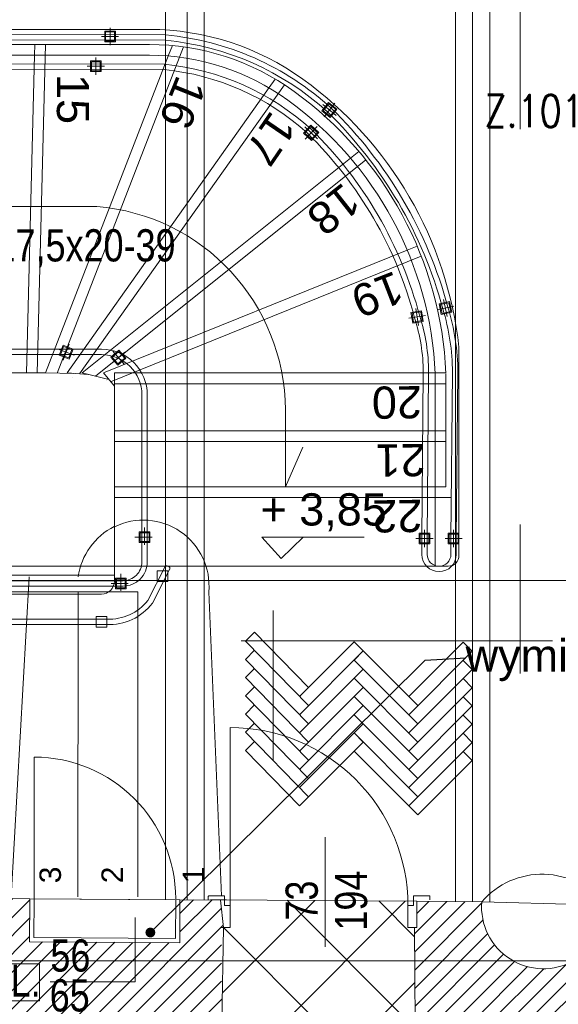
# Model space of a CAD drawing. Header units: millimetres. Extents: x -573548 to 674770, y -184010 to -47794.
# Tile 38 of 181: x 103778 to 106287, y -150457 to -145871. Entities that reach past the tile are written whole.
import ezdxf
from ezdxf.enums import TextEntityAlignment as Align

# ---------------------------------------------------------------- set-up
doc = ezdxf.new("R2010")
doc.units = ezdxf.units.MM
for name, color, linetype, lineweight in [('A.05 RZUT 1 PIĘTRA_is$0$A-DRZWI_Nr_pióra__8', 8, 'Continuous', 9), ('A.05 RZUT 1 PIĘTRA_is$0$A-DRZWI_Nr_pióra__9', 8, 'Continuous', 9), ('A.05 RZUT 1 PIĘTRA_is$0$belki nad_Nr_pióra__1', 8, 'Continuous', 9), ('A.05 RZUT 1 PIĘTRA_is$0$Drawing & Figure_Nr_pióra__18', 8, 'Continuous', 9), ('A.05 RZUT 1 PIĘTRA_is$0$DRZWI_Nr_pióra__251', 8, 'Continuous', 9), ('A.05 RZUT 1 PIĘTRA_is$0$DRZWI_Nr_pióra__3', 8, 'Continuous', 9), ('A.05 RZUT 1 PIĘTRA_is$0$DRZWI_Nr_pióra__41', 8, 'Continuous', 9), ('A.05 RZUT 1 PIĘTRA_is$0$Koty_Nr_pióra__1', 8, 'Continuous', 9), ('A.05 RZUT 1 PIĘTRA_is$0$Koty_Nr_pióra__61', 8, 'Continuous', 9), ('A.05 RZUT 1 PIĘTRA_is$0$linia nadproza_Nr_pióra__1', 8, 'Continuous', 9), ('A.05 RZUT 1 PIĘTRA_is$0$Nowe_00 ZMIANY_Nr_pióra__59', 8, 'Continuous', 9), ('A.05 RZUT 1 PIĘTRA_is$0$Nowe_A-DRZWI_Nr_pióra__59', 8, 'Continuous', 9), ('A.05 RZUT 1 PIĘTRA_is$0$Nowe_opisy inne_Nr_pióra__59', 8, 'Continuous', 9), ('A.05 RZUT 1 PIĘTRA_is$0$Nowe_WIDOK_Nr_pióra__59', 8, 'Continuous', 9), ('A.05 RZUT 1 PIĘTRA_is$0$opisy inne_Nr_pióra__1', 8, 'Continuous', 9), ('A.05 RZUT 1 PIĘTRA_is$0$opisy inne_Nr_pióra__12', 8, 'Continuous', 9), ('A.05 RZUT 1 PIĘTRA_is$0$OSIE_Nr_pióra__1', 8, 'Continuous', 9), ('A.05 RZUT 1 PIĘTRA_is$0$podciagi_Nr_pióra__1', 8, 'Continuous', 9), ('A.05 RZUT 1 PIĘTRA_is$0$POSADZKI_Nr_pióra__1', 8, 'Continuous', 9), ('A.05 RZUT 1 PIĘTRA_is$0$POSADZKI_Nr_pióra__18', 8, 'Continuous', 9), ('A.05 RZUT 1 PIĘTRA_is$0$SCHODY_Nr_pióra__1', 8, 'Continuous', 9), ('A.05 RZUT 1 PIĘTRA_is$0$SCHODY_Nr_pióra__251', 8, 'Continuous', 9), ('A.05 RZUT 1 PIĘTRA_is$0$SCHODY_Nr_pióra__3', 8, 'Continuous', 9), ('A.05 RZUT 1 PIĘTRA_is$0$SCHODY_Nr_pióra__9', 8, 'Continuous', 9), ('A.05 RZUT 1 PIĘTRA_is$0$SCIANY_KONSTR_Nr_pióra__21', 8, 'Continuous', 9), ('A.05 RZUT 1 PIĘTRA_is$0$SCIANY_KONSTR_Nr_pióra__4', 8, 'Continuous', 9), ('A.05 RZUT 1 PIĘTRA_is$0$Structural - Bearing_Nr_pióra__21', 8, 'Continuous', 9), ('A.05 RZUT 1 PIĘTRA_is$0$Structural - Grid', 8, 'Continuous', 9), ('A.05 RZUT 1 PIĘTRA_is$0$Structural - Grid_Nr_pióra__17', 8, 'Continuous', 9), ('A.05 RZUT 1 PIĘTRA_is$0$Structural - Stair & Railing_Nr_pióra__1', 8, 'Continuous', 9), ('A.05 RZUT 1 PIĘTRA_is$0$WIDOK_Nr_pióra__1', 8, 'Continuous', 9), ('BMS_URZĄDZENIA', 30, 'Continuous', 30)]:
    doc.layers.add(name, color=color, linetype=linetype, lineweight=lineweight)
doc.styles.add('A.05 RZUT 1 PIĘTRA_is$0$STYL_AUTOMATYCZNY_1', font='arial.ttf')
doc.styles.add('A.05 RZUT 1 PIĘTRA_is$0$STYL_AUTOMATYCZNY_2', font='arial.ttf')
doc.styles.add('A.05 RZUT 1 PIĘTRA_is$0$STYL_AUTOMATYCZNY_4', font='arial.ttf', dxfattribs={"width": 0.8})
doc.styles.add('SIMPLEX-10', font='simplex.shx', dxfattribs={"width": 0.8, "height": 10})
doc.dimstyles.new('A.05 RZUT 1 PIĘTRA_is$0$STYL_AUTOMATYCZNY__7', dxfattribs={"dimtxt": 0.18, "dimasz": 91.2, "dimexe": 0.18, "dimexo": 0.0625, "dimgap": 0, "dimtad": 0, "dimtih": 1, "dimtoh": 1, "dimdec": 4, "dimzin": 0, "dimdsep": 46, "dimcen": 0.09, "dimadec": 0, "dimazin": 0, "dimtfac": 1, "dimtdec": 4, "dimtmove": 0, "dimatfit": 3, "dimldrblk": 'A.05 RZUT 1 PIĘTRA_is$0$ARROWHEAD_11', "dimfxl": 1, "dimtolj": 1, "dimtzin": 0, "dimarcsym": 0})
pattern_1 = [(45, (0, 0), (-42.426407, 42.426407), [])]

# ---------------------------------------------------------------- blocks, each defined once
blk = doc.blocks.new('A.05 RZUT 1 PIĘTRA_is$0$Standardowy znacznik osi_3')
at = {"layer": 'A.05 RZUT 1 PIĘTRA_is$0$Structural - Grid_Nr_pióra__17'}
blk.add_line((2962.2, 0), (40906.6, 0), dxfattribs=at)
at = {"layer": 'A.05 RZUT 1 PIĘTRA_is$0$Structural - Grid_Nr_pióra__17', "style": 'A.05 RZUT 1 PIĘTRA_is$0$STYL_AUTOMATYCZNY_1'}
for tag, p in [('AC_MarkerText_1_0', (-250, -335)), ('AC_MarkerText_1_1', (44118.7, -335))]:
    blk.add_attdef(tag, text='', height=350, rotation=180, dxfattribs=at).set_placement(p, align=Align.TOP_CENTER)
blk = doc.blocks.new('A.05 RZUT 1 PIĘTRA_is$0$Standardowy znacznik osi_4')
at = {"layer": 'A.05 RZUT 1 PIĘTRA_is$0$Structural - Grid_Nr_pióra__17'}
blk.add_line((1000, 0), (42868.7, 0), dxfattribs=at)
at = {"layer": 'A.05 RZUT 1 PIĘTRA_is$0$Structural - Grid_Nr_pióra__17', "style": 'A.05 RZUT 1 PIĘTRA_is$0$STYL_AUTOMATYCZNY_1'}
for tag, p in [('AC_MarkerText_1_0', (-250, -335)), ('AC_MarkerText_1_1', (44118.7, -335))]:
    blk.add_attdef(tag, text='', height=350, rotation=180, dxfattribs=at).set_placement(p, align=Align.TOP_CENTER)
blk = doc.blocks.new('A.05 RZUT 1 PIĘTRA_is$0$ARROWHEAD_11')
at = {"color": 0, "linetype": 'Continuous', "lineweight": 0}
blk.add_line((0, 0), (-1, 0), dxfattribs=at)
at = {"color": 0, "linetype": 'Continuous', "lineweight": 0, "const_width": 0.25, "flags": 128}
blk.add_lwpolyline([(-0.125, 0, 1), (0.125, 0, 1)], format="xyb", close=True, dxfattribs=at)
blk = doc.blocks.new('A.05 RZUT 1 PIĘTRA_is')
at = {"layer": 'A.05 RZUT 1 PIĘTRA_is$0$Drawing & Figure_Nr_pióra__18'}
h = blk.add_hatch(dxfattribs=at)
h.set_pattern_fill('Common_Brick_0001', color=256, style=0, pattern_type=2)
h.set_pattern_definition(pattern_1)
h.paths.add_polyline_path([(99004.1, -105130.5), (99004.1, -105133.1), (99004.1, -105263.1), (99017.4, -105383.1), (99026.9, -105383.1, -0.383982), (99062.4, -105418.4), (99074.8, -105418.4), (99074.8, -105433.4, 1.205804), (99122.6, -105465.6), (99137.4, -105465.6), (99137.4, -105483.1), (99204.1, -105483.1), (100947.8, -105483.1), (101030.5, -105483.1), (101030.5, -105465.6), (101045.3, -105465.6, 0.263086), (101068.2, -105483.1), (101076.2, -105483.1, 0.761796), (101083.7, -105427), (101083.7, -105412.2), (101530.5, -105412.2), (101977.3, -105412.2), (101977.3, -105427, 0.761796), (101984.8, -105483.1), (101992.7, -105483.1, 0.263086), (102015.7, -105465.6), (102030.5, -105465.6), (102030.5, -105483.1), (102113.1, -105483.1), (103924.3, -105483.1), (103924.3, -105465.7), (103939, -105465.7, 1.205804), (103986.9, -105433.5), (103986.9, -105418.5), (103999.2, -105418.5, -0.383982), (104034.7, -105383.1), (104044.2, -105383.1), (104057.6, -105263.1), (104057.6, -105133.1), (104057.6, -105120.6), (103945.6, -104852.9), (103944.9, -104852.9), (103844.1, -104852.9), (103844.1, -104162.2), (103844.1, -102612.9), (104065.1, -102614.3), (104741.9, -102618.9), (104741.9, -102618.7), (106171.9, -102627.6), (106171.9, -102628.6), (106251.9, -102629.2), (106251.9, -102618.7), (106370.4, -102462.9), (104954.1, -102462.9), (104954.1, -102402.3), (104954.2, -102162.3), (104954.2, -101922.3), (104954.2, -101876.9), (104954.2, -101286.9), (104954.2, -101086.9), (104954.2, -100540.3), (105004.2, -100540.6), (105004.6, -100517.3), (105003.8, -100516.6), (105001.4, -100099.6), (105011.2, -100099.6), (104997.1, -99971.2), (104808.8, -99969.9), (104807.5, -100169.9), (104600.5, -100168.5), (104107.5, -100165.1), (104108.8, -99965.1), (103861, -99963.2), (103861, -100145.9), (103873.8, -100532.8), (104843.4, -100540.6), (104843.4, -101086.9), (104843.4, -101286.9), (104843.4, -101876.9), (104843.5, -102467.9), (104065.1, -102467.9), (103743.6, -102467.9), (103743.6, -102482.8), (103746.4, -102482.8), (103744.1, -102612.9), (103743.7, -102612.9), (103744, -104162.2), (103744.1, -104862.9), (101964.1, -104862.9), (101964.1, -104482.9), (101889.3, -104482.9), (101749.6, -104482.9), (101749.6, -104482.7), (101749.3, -104342.9), (101963.9, -104342.9), (101963.9, -104162.2), (101963.9, -102612.9), (102946.5, -102612.8), (102946.5, -102462.9), (102251.9, -102462.9), (102171.9, -102462.9), (102091.9, -102462.9), (101974.1, -102462.9), (101974.1, -102205.7), (101974.1, -102162.9), (101834.1, -102162.9), (101667.5, -102152.9), (101623.3, -104162.2), (101612.3, -104662.9), (101607.5, -104882.9), (99117.5, -104882.9)])
h = blk.add_hatch(dxfattribs=at)
h.set_pattern_fill('Common_Brick_0001', color=256, style=0, pattern_type=2)
h.set_pattern_definition(pattern_1)
h.paths.add_polyline_path([(105902, -100099.6), (105905.2, -100545.8), (106081.9, -100547), (106081.9, -100542.8), (106251.9, -100542.8), (106251.9, -100548.1), (106825.2, -100551.8), (106825.2, -100612.9), (106962.9, -100612.9), (107102.9, -100612.9), (107103.2, -100612.9), (107102.9, -100752.9), (106825.2, -100752.9), (106825.2, -101286.9), (106825.2, -101876.3), (106825.2, -102462.9), (106387.2, -102462.9), (106262.9, -102629.2), (106795.2, -102632.9), (106795.2, -102727.6), (106802.5, -102727.6), (106802.5, -103207.6), (106795.2, -103207.6), (106795.2, -103707.9), (106935.2, -103707.9), (107454.1, -103632.9), (107455, -101286.9), (107455.1, -100752.9), (107778.3, -100751.3), (107778.3, -100750.6), (107778.3, -100612.9), (107778.3, -100472.9), (107778.3, -100472.6), (107918.3, -100472.9), (107918.3, -100750.6), (108086.6, -100749.9), (111798.3, -100734.1), (111833.7, -100142.9), (111833.7, -99969.8), (110804.1, -99974.8), (110804.1, -99982.6), (109164.1, -99982.9), (109164.1, -99982.8), (108086.6, -99988), (106790.4, -99994.3, -1.056946), (106214.9, -99979.1), (105912.7, -99976.9), (105911.7, -100099.6)])
at = {"layer": 'A.05 RZUT 1 PIĘTRA_is$0$A-DRZWI_Nr_pióra__8'}
blk.add_lwpolyline([(104128.8, -99965.2), (104128.9, -99305.2, -0.414171), (104788.8, -99965.2)], format="xyb", dxfattribs=at)
at = {"layer": 'A.05 RZUT 1 PIĘTRA_is$0$A-DRZWI_Nr_pióra__9'}
blk.add_line((105484.9, -99678.4), (105484.9, -100189.4), dxfattribs=at)
blk.add_lwpolyline([(105042, -99996.6), (105042, -99167.5, -0.414214), (105871.1, -99996.6)], format="xyb", dxfattribs=at)
at = {"layer": 'A.05 RZUT 1 PIĘTRA_is$0$belki nad_Nr_pióra__1'}
for p, q in [((104741.9, -93782.9), (104741.9, -99969.5)), ((104921.9, -93782.9), (104921.9, -99970.7)), ((106091.9, -93782.9), (106091.9, -99978.2)), ((106251.9, -93782.9), (106251.9, -99979.3))]:
    blk.add_line(p, q, dxfattribs=at)
at = {"layer": 'A.05 RZUT 1 PIĘTRA_is$0$DRZWI_Nr_pióra__251'}
for p in [(105015, -99969.6), (105026.3, -99969.6)]:
    blk.add_line(p, (104950.7, -99969.6), dxfattribs=at)
at = {"layer": 'A.05 RZUT 1 PIĘTRA_is$0$DRZWI_Nr_pióra__3'}
blk.add_lwpolyline([(104972.3, -99950.8), (104944.7, -99950.8, 0.414334), (104940.7, -99954.8), (104940.7, -99969.6)], format="xyb", dxfattribs=at)
at = {"layer": 'A.05 RZUT 1 PIĘTRA_is$0$DRZWI_Nr_pióra__41'}
for points in [[(104972.3, -99950.8), (104944.7, -99950.8, 0.414334), (104940.7, -99954.8), (104940.7, -99969.6)], [(104972.3, -99950.8), (105012.3, -99950.8, -0.414334), (105016.3, -99954.8), (105016.3, -99969.6)], [(105940.8, -99950.8), (105900.8, -99950.8, 0.414334), (105896.8, -99954.8), (105896.8, -99969.6)], [(105940.8, -99950.8), (105968.5, -99950.8, -0.414334), (105972.5, -99954.8), (105972.5, -99969.6)]]:
    blk.add_lwpolyline(points, format="xyb", dxfattribs=at)
for points in [[(105016.3, -99969.6), (105016.3, -99996.6), (105042, -99996.6), (105042, -100099.6), (105001.4, -100099.6)], [(105896.8, -99969.6), (105896.8, -99996.6), (105871.1, -99996.6), (105871.1, -100099.6), (105911.7, -100099.6)]]:
    blk.add_lwpolyline(points, dxfattribs=at)
at = {"layer": 'A.05 RZUT 1 PIĘTRA_is$0$Koty_Nr_pióra__1'}
blk.add_lwpolyline([(105667, -98280.6), (105189.7, -98280.6), (105280.9, -98380.1), (105383, -98280.6)], dxfattribs=at)
at = {"layer": 'A.05 RZUT 1 PIĘTRA_is$0$linia nadproza_Nr_pióra__1'}
blk.add_line((106214.9, -99979.1), (106790.4, -99994.3), dxfattribs=at)
at = {"layer": 'A.05 RZUT 1 PIĘTRA_is$0$Nowe_A-DRZWI_Nr_pióra__59'}
for p, q in [((104600.5, -100051.9), (104600.5, -100352.6)), ((104600.5, -100352.6), (104203.3, -100352.6))]:
    blk.add_line(p, q, dxfattribs=at)
at = {"layer": 'A.05 RZUT 1 PIĘTRA_is$0$Nowe_opisy inne_Nr_pióra__59'}
blk.add_lwpolyline([(103894.9, -100267.8), (104154.3, -100267.8), (104154.3, -100440.7), (103894.9, -100440.7)], close=True, dxfattribs=at)
at = {"layer": 'A.05 RZUT 1 PIĘTRA_is$0$Nowe_WIDOK_Nr_pióra__59'}
blk.add_lwpolyline([(104128.8, -99965.2), (104127.6, -100145.2), (104787.6, -100149.8), (104788.8, -99969.8)], close=True, dxfattribs=at)
at = {"layer": 'A.05 RZUT 1 PIĘTRA_is$0$opisy inne_Nr_pióra__12'}
for p, q in [((106394.1, -95533.1), (106394.2, -96380.6)), ((106394.2, -98916.7), (106394.1, -98221.6)), ((105243.3, -98623.2), (105243.3, -99318.4)), ((105093.3, -98764.4), (105888.2, -98764.4)), ((106544.1, -98764.4), (105749.2, -98764.4))]:
    blk.add_line(p, q, dxfattribs=at)
at = {"layer": 'A.05 RZUT 1 PIĘTRA_is$0$OSIE_Nr_pióra__1'}
for p, q in [((104841.9, -93782.9), (104841.9, -99970.1)), ((106171.9, -93782.9), (106171.9, -99978.8)), ((105473.9, -96266.6), (105536.4, -96316.6)), ((105480.1, -96322.8), (105530.1, -96260.3)), ((106006.4, -97222.6), (106084.5, -97205.3)), ((106054.1, -97253), (106036.8, -97174.9)), ((105948.1, -98327.4), (105948.1, -98247.4)), ((106083.8, -98327.4), (106083.8, -98247.4)), ((105908.1, -98287.4), (105988.1, -98287.4)), ((106043.8, -98287.4), (106123.8, -98287.4))]:
    blk.add_line(p, q, dxfattribs=at)
at = {"layer": 'A.05 RZUT 1 PIĘTRA_is$0$podciagi_Nr_pióra__1'}
blk.add_line((104108.8, -99965.1), (104808.8, -99969.9), dxfattribs=at)
blk.add_arc((106496.4, -100223.9), 373.1, 37.9812, 138.9837, dxfattribs=at)
at = {"layer": 'A.05 RZUT 1 PIĘTRA_is$0$POSADZKI_Nr_pióra__1'}
blk.add_line((104982.8, -99969.6), (105912.7, -99976.9), dxfattribs=at)
at = {"layer": 'A.05 RZUT 1 PIĘTRA_is$0$POSADZKI_Nr_pióra__18'}
for p, q in [((105114.4, -98765.4), (105156.8, -98722.9)), ((105407.9, -98980.7), (105156.8, -98722.9)), ((105407.9, -99065.6), (105114.4, -98765.4)), ((105365.5, -99023.1), (105620, -98768.6)), ((105917, -99065.6), (105620, -98768.6)), ((105874.6, -99023.1), (106127.8, -98770)), ((106170.2, -98812.4), (106127.8, -98770)), ((105114.4, -98850.2), (105156.8, -98807.8)), ((105365.5, -99108), (105662.5, -98811)), ((105620, -98853.4), (105662.5, -98811)), ((105874.6, -99108), (106170.2, -98812.4)), ((105407.9, -99150.4), (105114.4, -98850.2)), ((105917, -99150.4), (105620, -98853.4)), ((106170.2, -98897.2), (106127.8, -98854.8)), ((105114.4, -98935.1), (105156.8, -98892.6)), ((105365.5, -99192.9), (105662.5, -98895.9)), ((105874.6, -99192.9), (106170.2, -98897.2)), ((105407.9, -99235.3), (105114.4, -98935.1)), ((105917, -99235.3), (105620, -98938.3)), ((106170.2, -98982.1), (106127.8, -98939.7)), ((105114.4, -99019.9), (105156.8, -98977.5)), ((105365.5, -99277.7), (105662.5, -98980.7)), ((105874.6, -99277.7), (106170.2, -98982.1)), ((105407.9, -99320.1), (105114.4, -99019.9)), ((105917, -99320.1), (105620, -99023.1)), ((106170.2, -99066.9), (106127.8, -99024.5)), ((105114.4, -99104.8), (105156.8, -99062.3)), ((105365.5, -99362.6), (105662.5, -99065.6)), ((105874.6, -99362.6), (106170.2, -99066.9)), ((105407.9, -99405), (105114.4, -99104.8)), ((105917, -99405), (105620, -99108)), ((106170.2, -99151.8), (106127.8, -99109.4)), ((105114.4, -99189.6), (105156.8, -99147.2)), ((105365.5, -99447.4), (105662.5, -99150.4)), ((105874.6, -99447.4), (106170.2, -99151.8)), ((105407.9, -99489.8), (105114.4, -99189.6)), ((105114.4, -99274.5), (105156.8, -99232.1)), ((105917, -99489.8), (105620, -99192.9)), ((105662.5, -99235.3), (105620, -99192.9)), ((106170.2, -99236.6), (106127.8, -99194.2)), ((105365.5, -99532.3), (105114.4, -99274.5)), ((105365.5, -99532.3), (105662.5, -99235.3)), ((105917, -99574.7), (105620, -99277.7)), ((105874.6, -99532.3), (106170.2, -99236.6)), ((106170.2, -99321.5), (106127.8, -99279.1)), ((105917, -99574.7), (106170.2, -99321.5)), ((104954.2, -100880.1), (105857.9, -99976.5)), ((105006.4, -100403.7), (105436.9, -99973.2)), ((105308, -99972.2), (106321.2, -100985.4)), ((105735.6, -99975.5), (105902.3, -100142.3)), ((105011.2, -100099.6), (106109, -101197.5)), ((105093.7, -101164.9), (105903.8, -100354.7))]:
    blk.add_line(p, q, dxfattribs=at)
at = {"layer": 'A.05 RZUT 1 PIĘTRA_is$0$SCHODY_Nr_pióra__1'}
blk.add_lwpolyline([(104656.3, -98266.6), (104656.3, -97618.3, 0.414214), (104443.8, -97405.8), (103760.7, -97405.8, 0.414214), (103548.2, -97618.3), (103548.2, -98416.5)], format="xyb", dxfattribs=at)
at = {"layer": 'A.05 RZUT 1 PIĘTRA_is$0$SCHODY_Nr_pióra__251'}
blk.add_arc((104749, -98426.9), 12.5, 333.0152, 153.0152, dxfattribs=at)
at = {"layer": 'A.05 RZUT 1 PIĘTRA_is$0$SCHODY_Nr_pióra__3'}
for points in [[(105470, -96295.4), (105509, -96326.7), (105540.3, -96287.7), (105501.2, -96256.4)], [(105475.9, -96294.8), (105508.4, -96320.8), (105534.4, -96288.3), (105501.9, -96262.3)], [(106026.5, -97243.8), (106075.3, -97232.9), (106064.5, -97184.1), (106015.7, -97194.9)], [(106029.7, -97238.8), (106070.3, -97229.8), (106061.3, -97189.1), (106020.6, -97198.1)], [(105923.1, -98312.4), (105973.1, -98312.4), (105973.1, -98262.4), (105923.1, -98262.4)], [(105927.3, -98308.2), (105969, -98308.2), (105969, -98266.6), (105927.3, -98266.6)], [(106058.8, -98312.4), (106108.8, -98312.4), (106108.8, -98262.4), (106058.8, -98262.4)], [(106062.9, -98308.2), (106104.6, -98308.2), (106104.6, -98266.6), (106062.9, -98266.6)]]:
    blk.add_lwpolyline(points, close=True, dxfattribs=at)
at = {"layer": 'A.05 RZUT 1 PIĘTRA_is$0$SCHODY_Nr_pióra__9'}
for points in [[(102181.9, -96075.3), (104735.9, -96078.4, -0.161393), (105420.1, -96381.6, -0.13547), (105925.9, -97251.8, -0.076857), (105967.4, -97513.6), (105960.6, -98287.5)], [(102181.9, -96100.3), (104734.6, -96103.4, -0.161026), (105402.9, -96399.8, -0.135497), (105901.9, -97258.8, -0.077009), (105942.4, -97513.6), (105935.6, -98287.3)], [(104631.3, -98266.6), (104631.3, -97618.3, 0.414214), (104443.8, -97430.8), (103760.7, -97430.8, 0.414214), (103573.2, -97618.3), (103573.2, -98416.5)]]:
    blk.add_lwpolyline(points, format="xyb", dxfattribs=at)
for points in [[(104656, -98266.6), (104656, -98046.2)], [(104656.3, -98266.6), (104656.3, -98046.2)]]:
    blk.add_lwpolyline(points, dxfattribs=at)
at = {"layer": 'A.05 RZUT 1 PIĘTRA_is$0$SCIANY_KONSTR_Nr_pióra__21'}
for p, q in [((104108.8, -99965.1), (104107.5, -100165.1)), ((104808.8, -99969.9), (104807.5, -100169.9)), ((104807.5, -100169.9), (104107.5, -100165.1))]:
    blk.add_line(p, q, dxfattribs=at)
at = {"layer": 'A.05 RZUT 1 PIĘTRA_is$0$SCIANY_KONSTR_Nr_pióra__4'}
blk.add_arc((106502.2, -100002.7), 288.3, 175.3108, 1.654, dxfattribs=at)
at = {"layer": 'A.05 RZUT 1 PIĘTRA_is$0$Structural - Bearing_Nr_pióra__21'}
for p, q in [((104108.8, -99965.1), (103861, -99963.2)), ((104997.1, -99971.2), (104808.8, -99969.9)), ((105011.2, -100099.6), (104997.1, -99971.2)), ((105911.7, -100099.6), (105912.7, -99976.9)), ((106214.9, -99979.1), (105912.7, -99976.9)), ((105011.2, -100099.6), (105004.2, -100540.6)), ((105905.2, -100545.8), (105902, -100099.6))]:
    blk.add_line(p, q, dxfattribs=at)
at = {"layer": 'A.05 RZUT 1 PIĘTRA_is$0$Structural - Stair & Railing_Nr_pióra__1'}
for p, q in [((102181.9, -95916.5), (104666.1, -95916.5)), ((104483, -95988.9), (104483, -95908.9)), ((104443, -95948.9), (104523, -95948.9)), ((104666.1, -95986.5), (102181.9, -95986.5)), ((104130.9, -96036.5), (104132.2, -95986.5)), ((104142.9, -97517.5), (104182.2, -95986.5)), ((104236.2, -97517.1), (104824.6, -95997.5)), ((104755.9, -96036.5), (104773.3, -95991.5)), ((104666.1, -96036.5), (102181.9, -96036.5)), ((104093, -97516.2), (104130.9, -96036.5)), ((104183, -97516.2), (104755.9, -96036.5)), ((104416.8, -96127.8), (104416.8, -96047.8)), ((104376.8, -96087.8), (104456.8, -96087.8)), ((105224.8, -96187), (105252.8, -96147.4)), ((104283, -97516.2), (105224.8, -96187)), ((104341.4, -97520.2), (105295.3, -96173.9)), ((105449.1, -96425.5), (105390.8, -96370.7)), ((105392.6, -96427.2), (105447.4, -96369)), ((104353, -97516.2), (105603.9, -96516.4)), ((104414.5, -97531.1), (105674.7, -96523.7)), ((105603.9, -96516.4), (105642.9, -96485.1)), ((104420.9, -96741.4), (104019.6, -96741.4)), ((105867.8, -96944.5), (105914.2, -96925.8)), ((104453, -97516.2), (105867.8, -96944.5)), ((104485.8, -97556.9), (105933, -96972.1)), ((105920.4, -97294.8), (105907.4, -97215.8)), ((105874.4, -97261.8), (105953.4, -97248.8)), ((104292.9, -97381.9), (104264.4, -97456.6)), ((106108.8, -97396.2), (106108.8, -98366.2)), ((104241.3, -97405), (104316.1, -97433.5)), ((104491.9, -97471.3), (104552.2, -97418.8)), ((104495.8, -97414.9), (104548.3, -97475.2)), ((104183, -97516.2), (103833, -97516.2)), ((104314.1, -97518.3), (104182.9, -97516.3)), ((104380.4, -97522.9), (104283, -97516.2)), ((104477.2, -97546.2), (104353, -97516.2)), ((104409.3, -97501.5), (104409.3, -97501.5)), ((104503, -97578.1), (104453, -97516.2)), ((104503, -97516.2), (104503, -98416.5)), ((104503, -97516.2), (105998, -97516.2)), ((105998.1, -97516.2), (106048, -97516.2)), ((105998.1, -97519.6), (105998.1, -98046.2)), ((106048.1, -97519.6), (106048.1, -98046.2)), ((104310.1, -97537.3), (104310.1, -97537.3)), ((104468.1, -97553.6), (104468.1, -97553.6)), ((104503, -97566.2), (105998.1, -97566.2)), ((104503, -97578.1), (104503, -97578.1)), ((105998.1, -97566.2), (106048.1, -97566.2)), ((105299.9, -97688.7), (105299.9, -98046.2)), ((104503, -97786.2), (105998.1, -97786.2)), ((105998.1, -97786.2), (106048.1, -97786.2)), ((104503, -97836.2), (105998.1, -97836.2)), ((105998.1, -97836.2), (106048.1, -97836.2)), ((105299.9, -98046.2), (105381.8, -97862.3)), ((104503, -98046.2), (105998.1, -98046.2)), ((105998.1, -98046.2), (106048.1, -98046.2)), ((105998.1, -98046.2), (105998.1, -98416.2)), ((104503, -98096.2), (105998.1, -98096.2)), ((105998.1, -98096.2), (106073, -98096.2)), ((104643.8, -98316), (104643.8, -98236)), ((104598.8, -98281), (104678.8, -98281)), ((104503, -98416.2), (106058.8, -98416.2)), ((104503, -98416.5), (104503, -98486.5)), ((104533, -98531.4), (104533, -98451.4)), ((102182, -98458), (104503, -98458)), ((104106.9, -98466.5), (104023, -99956.5)), ((104488, -98496.4), (104568, -98496.4)), ((104613, -98536.2), (103811.3, -98536.2)), ((104334.4, -98536.2), (104333, -99956.2)), ((104613, -98536.2), (104613, -99956.2)), ((104943.1, -98535.3), (105002.7, -99950.8)), ((102182, -98546.5), (104443, -98546.5))]:
    blk.add_line(p, q, dxfattribs=at)
for points in [[(104458, -95973.9), (104508, -95973.9), (104508, -95923.9), (104458, -95923.9)], [(104462.1, -95969.7), (104503.8, -95969.7), (104503.8, -95928), (104462.1, -95928)], [(104391.8, -96112.8), (104441.8, -96112.8), (104441.8, -96062.8), (104391.8, -96062.8)], [(104396, -96108.6), (104437.7, -96108.6), (104437.7, -96066.9), (104396, -96066.9)], [(105421.1, -96433.4), (105455.3, -96397), (105418.9, -96362.8), (105384.6, -96399.2)], [(105420.9, -96427.6), (105449.4, -96397.2), (105419.1, -96368.7), (105390.5, -96399)], [(105893.3, -97284), (105942.6, -97275.9), (105934.5, -97226.6), (105885.2, -97234.7)], [(105896.7, -97279.2), (105937.8, -97272.5), (105931.1, -97231.4), (105890, -97238.1)], [(104264.2, -97387), (104246.4, -97433.7), (104293.1, -97451.5), (104311, -97404.8)], [(104264.2, -97387), (104246.4, -97433.7), (104293.1, -97451.5), (104311, -97404.8)], [(104266.6, -97392.4), (104251.8, -97431.3), (104290.7, -97446.2), (104305.6, -97407.2)], [(104486.8, -97442.6), (104519.6, -97480.3), (104557.3, -97447.5), (104524.5, -97409.8)], [(104492.7, -97443), (104520, -97474.5), (104551.5, -97447.1), (104524.1, -97415.7)], [(104618.8, -98306), (104668.8, -98306), (104668.8, -98256), (104618.8, -98256)], [(104623, -98301.8), (104664.6, -98301.8), (104664.6, -98260.2), (104623, -98260.2)], [(104703, -98488.2), (104753, -98488.2), (104753, -98438.2), (104703, -98438.2)], [(104508, -98521.4), (104558, -98521.4), (104558, -98471.4), (104508, -98471.4)], [(104513, -98516.4), (104553, -98516.4), (104553, -98476.4), (104513, -98476.4)], [(104418, -98700.6), (104468, -98700.6), (104468, -98650.6), (104418, -98650.6)]]:
    blk.add_lwpolyline(points, close=True, dxfattribs=at)
blk.add_lwpolyline([(102182, -98416.5), (104503, -98416.5), (104503, -98046.2), (105998.1, -98046.2)], dxfattribs=at)
for points in [[(103548.5, -98416.5), (103548.5, -98513.1, 0.414214), (103723.2, -98687.8), (104467.4, -98687.8, 0.245617), (104680.2, -98588.9), (104759.9, -98432.4)], [(103573.5, -98416.5), (103573.5, -98513.1, 0.414214), (103723.2, -98662.8), (104468, -98662.8, 0.243681), (104659, -98575.5), (104737.6, -98421.1)]]:
    blk.add_lwpolyline(points, format="xyb", dxfattribs=at)
for centre, radius, start, end in [((104666.1, -97136.5), 1220, 54.0947, 90), ((104666.1, -97136.5), 1150, 54.0947, 90), ((104666.1, -97136.5), 1100, 54.0947, 90), ((104334.7, -97594.2), 1785.1, 6.3691, 54.0947), ((104334.7, -97594.2), 1715.1, 2.5703, 54.0947), ((104334.7, -97594.2), 1665.1, 2.5703, 54.0947), ((104346.1, -97692.3), 953.8, 0.2153, 85.5001), ((104638, -98507.9), 306.3, 354.8542, 116.1467), ((104643.4, -98510), 312, 116.7515, 171.9857), ((106058.8, -98366.2), 50, 270, 0), ((104443, -98486.5), 60, 270, 0)]:
    blk.add_arc(centre, radius, start, end, dxfattribs=at)
at = {"layer": 'A.05 RZUT 1 PIĘTRA_is$0$WIDOK_Nr_pióra__1'}
for p, q in [((105935.6, -98287.3), (105935.6, -98360.9)), ((105960.6, -98287.5), (105960.6, -98361.2)), ((106071.3, -98287.3), (106071.3, -98361.2)), ((106096.3, -98287.5), (106096.3, -98361.4))]:
    blk.add_line(p, q, dxfattribs=at)
for points in [[(102181.9, -95936.4), (104742.5, -95942.1, -0.163203), (105513.7, -96282.5, -0.133608), (106057.5, -97210.5, -0.071572), (106103.8, -97513.6), (106096.3, -98287.5)], [(102181.9, -95961.4), (104741.3, -95967.1, -0.162894), (105496.5, -96300.6, -0.133598), (106033.5, -97217.4, -0.071607), (106078.8, -97513.6), (106071.3, -98287.3)], [(102182, -98483.9), (104543.8, -98483.9, 0.414214), (104631.3, -98396.4), (104631.3, -98266.6)], [(102182, -98508.9), (104543.8, -98508.9, 0.414214), (104656.3, -98396.4), (104656.3, -98266.6)]]:
    blk.add_lwpolyline(points, format="xyb", dxfattribs=at)
for radius in [80.3, 55.3]:
    blk.add_arc((106015.9, -98361.2), radius, 180, 0, dxfattribs=at)
at = {"layer": 'A.05 RZUT 1 PIĘTRA_is$0$Structural - Grid', "zscale": 1000, "rotation": 180}
for name, p in [('A.05 RZUT 1 PIĘTRA_is$0$Standardowy znacznik osi_4', (121683.4, -98482.5)), ('A.05 RZUT 1 PIĘTRA_is$0$Standardowy znacznik osi_3', (121683.4, -100254.9))]:
    blk.add_blockref(name, p, dxfattribs=at)
at = {"layer": 'A.05 RZUT 1 PIĘTRA_is$0$Koty_Nr_pióra__61', "insert": (105183.8, -98254.6), "char_height": 150, "attachment_point": 7, "style": 'A.05 RZUT 1 PIĘTRA_is$0$STYL_AUTOMATYCZNY_1'}
blk.add_mtext('\\A1;{\\pql;\\fArial|b0|i0|c238|p0;\\W1.000000;+ 3,85}', dxfattribs=at)
at = {"layer": 'A.05 RZUT 1 PIĘTRA_is$0$Nowe_00 ZMIANY_Nr_pióra__59', "insert": (106140, -98854.4), "char_height": 150, "attachment_point": 4, "style": 'A.05 RZUT 1 PIĘTRA_is$0$STYL_AUTOMATYCZNY_2'}
blk.add_mtext('\\A1;{\\pql;\\fArial|b0|i0|c238|p0;\\W1.000000;wymiana \\fHelvetica|b0|i0|c0|p0;\\H0.971429x;\\W1.000000;rozdzielnicy zgodnie z PT IE}', dxfattribs=at)
at = {"layer": 'A.05 RZUT 1 PIĘTRA_is$0$Nowe_opisy inne_Nr_pióra__59', "char_height": 150, "style": 'A.05 RZUT 1 PIĘTRA_is$0$STYL_AUTOMATYCZNY_4'}
for s, insert, attachment_point in [('\\A1;{\\pql;\\fArial|b0|i0|c238|p0;\\W0.800000;56}', (104205, -100306.4), 7), ('\\A1;{\\pqc;\\fArial|b0|i0|c238|p0;\\W0.800000;EL.}', (104033.8, -100346.3), 5), ('\\A1;{\\pql;\\fArial|b0|i0|c238|p0;\\W0.800000;65}', (104201.8, -100492.1), 7)]:
    blk.add_mtext(s, dxfattribs=dict(at, insert=insert, attachment_point=attachment_point))
at = {"layer": 'A.05 RZUT 1 PIĘTRA_is$0$opisy inne_Nr_pióra__1', "char_height": 150, "attachment_point": 5, "rotation": 90, "style": 'A.05 RZUT 1 PIĘTRA_is$0$STYL_AUTOMATYCZNY_4'}
for s, insert in [('\\A1;{\\pqc;\\fArial|b0|i0|c238|p0;\\W0.800000;194}', (105606.8, -99973.6)), ('\\A1;{\\pqc;\\fArial|b0|i0|c238|p0;\\W0.800000;73}', (105377, -99973.6))]:
    blk.add_mtext(s, dxfattribs=dict(at, insert=insert))
at = {"layer": 'A.05 RZUT 1 PIĘTRA_is$0$SCHODY_Nr_pióra__1', "char_height": 150, "style": 'A.05 RZUT 1 PIĘTRA_is$0$STYL_AUTOMATYCZNY_1'}
for s, insert, attachment_point, rotation in [('\\A1;{\\pql;\\fArial|b0|i0|c238|p0;\\W1.000000;15}', (104233.2, -96124.1), 7, 270), ('\\A1;{\\pqc;\\fArial|b0|i0|c238|p0;\\W1.000000;16}', (104822, -96258), 5, 248.1594), ('\\A1;{\\pqc;\\fArial|b0|i0|c238|p0;\\W1.000000;17}', (105231.3, -96426.6), 5, 235.621), ('\\A1;{\\pqc;\\fArial|b0|i0|c238|p0;\\W1.000000;18}', (105525.1, -96754.6), 5, 218.3028), ('\\A1;{\\pqc;\\fArial|b0|i0|c238|p0;\\W1.000000;19}', (105728.6, -97150.3), 5, 201.2292), ('\\A1;{\\pqc;\\fArial|b0|i0|c238|p0;\\W1.000000;20}', (105819.4, -97652.5), 5, 180.7678), ('\\A1;{\\pqc;\\fArial|b0|i0|c238|p0;\\W1.000000;21}', (105836.6, -97922.9), 5, 180.7678), ('\\A1;{\\pqc;\\fArial|b0|i0|c238|p0;\\W1.000000;22}', (105821.5, -98183.1), 5, 180.7678)]:
    blk.add_mtext(s, dxfattribs=dict(at, insert=insert, attachment_point=attachment_point, rotation=rotation))
at = {"layer": 'A.05 RZUT 1 PIĘTRA_is$0$SCHODY_Nr_pióra__1', "insert": (104233.8, -96935.9), "char_height": 150, "attachment_point": 5, "style": 'A.05 RZUT 1 PIĘTRA_is$0$STYL_AUTOMATYCZNY_4'}
blk.add_mtext('\\A1;{\\pqc;\\fArial|b0|i0|c238|p0;\\W0.800000;22x17,5x20-39}', dxfattribs=at)
at = {"layer": 'A.05 RZUT 1 PIĘTRA_is$0$Structural - Stair & Railing_Nr_pióra__1', "char_height": 100, "attachment_point": 5, "rotation": 90, "style": 'A.05 RZUT 1 PIĘTRA_is$0$STYL_AUTOMATYCZNY_1'}
for s, insert in [('\\A1;{\\pqc;\\fArial|b0|i0|c238|p0;\\W1.000000;3}', (104204.9, -99854.2)), ('\\A1;{\\pqc;\\fArial|b0|i0|c238|p0;\\W1.000000;2}', (104493, -99854.2)), ('\\A1;{\\pqc;\\fArial|b0|i0|c238|p0;\\W1.000000;1}', (104872.1, -99854.2))]:
    blk.add_mtext(s, dxfattribs=dict(at, insert=insert))
at = {"layer": 'A.05 RZUT 1 PIĘTRA_is$0$Nowe_00 ZMIANY_Nr_pióra__59', "annotation_type": 0, "has_hookline": 1, "hookline_direction": 0, "text_width": 3430.5}
blk.add_leader([(104670.9, -100122.3), (105950.6, -98854.4), (106140, -98842.6)], dimstyle='A.05 RZUT 1 PIĘTRA_is$0$STYL_AUTOMATYCZNY__7', dxfattribs=at)

msp = doc.modelspace()

# ---------------------------------------------------------------- block references
at = {"color": 150}
msp.add_blockref('A.05 RZUT 1 PIĘTRA_is', (-284.351, -50000), dxfattribs=at)

# ---------------------------------------------------------------- texts
at = {"layer": 'BMS_URZĄDZENIA', "lineweight": 30, "insert": (106405.747, -146296.225), "char_height": 150, "width": 609.56559, "attachment_point": 6, "style": 'SIMPLEX-10'}
msp.add_mtext('Z.101', dxfattribs=at)

doc.saveas('drawing.dxf')
